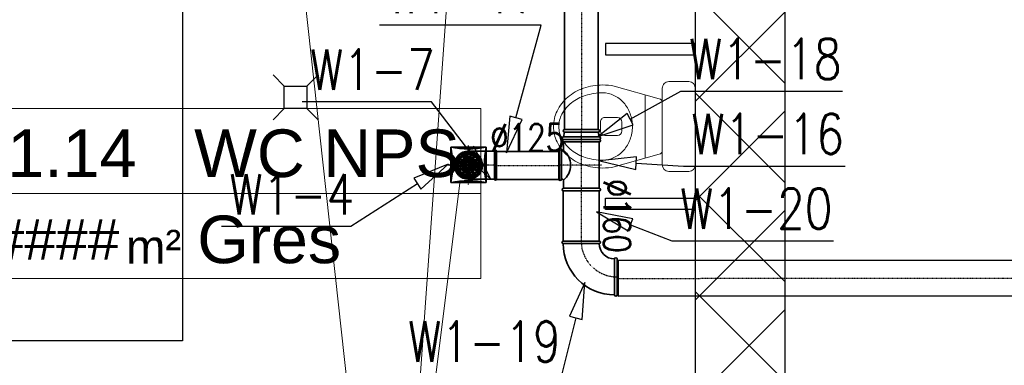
# Model space of a CAD drawing. Header units: millimetres. Extents: x 2263 to 12009, y 1338 to 5538.
# Tile 19 of 78: x 4752 to 5190, y 2583 to 2737. Entities that reach past the tile are written whole.
import ezdxf
from ezdxf.enums import TextEntityAlignment as Align

# ---------------------------------------------------------------- set-up
doc = ezdxf.new("R2010")
doc.units = ezdxf.units.MM
doc.linetypes.add('CENTER', pattern=[0.55, 0.37, -0.06, 0.06, -0.06])
doc.linetypes.add('HIDDEN', pattern=[0.125, 0.085, -0.04])
for name, color, linetype, lineweight in [('A_opisy', 81, 'Continuous', 13), ('A_sanitarka', 140, 'Continuous', 13), ('A_ściany istniejące hatch', 82, 'Continuous', 9), ('kontury', 118, 'Continuous', 0), ('sanitarka', 140, 'Continuous', 13), ('WEN_W1-_ZLICZAC', 140, 'Continuous', 35)]:
    doc.layers.add(name, color=color, linetype=linetype, lineweight=lineweight)
for name, color, linetype in [('Konstrukcja - Ściany zew', 7, 'Continuous'), ('WEN_W1-_ATRYBUT', 6, 'Continuous'), ('WEN_W1-_OSIE', 2, 'CENTER')]:
    doc.layers.add(name, color=color, linetype=linetype)
doc.styles.get("Standard").update_dxf_attribs({"font": 'arial.ttf'})
doc.styles.add('STYL_WENTYLE', font='romans.shx', dxfattribs={"width": 0.8})

# ---------------------------------------------------------------- blocks, each defined once
blk = doc.blocks.new('miska wc2')
at = {"layer": 'sanitarka'}
for p, q in [((11.85, 20), (2.85, 20)), ((11.85, 20), (2.85, 20)), ((16.11, 12.39), (36.08, 17.97)), ((16.11, 12.39), (36.08, 17.97)), ((0, 17), (0, -17)), ((0, 17), (0, -17)), ((14.7, -17), (14.7, 17)), ((14.7, -17), (14.7, 17)), ((22.3, 14.12), (22.3, -14.12)), ((14.7, 10.46), (14.7, -10.46)), ((14.7, 10.46), (14.7, -10.46)), ((32.75, -2), (32.75, 2)), ((34.65, 4), (40.35, 4)), ((42.25, 2), (42.25, -2)), ((40.35, -4), (34.65, -4)), ((36.08, -17.97), (16.11, -12.39)), ((36.08, -17.97), (16.11, -12.39)), ((2.85, -20), (11.85, -20)), ((2.85, -20), (11.85, -20))]:
    blk.add_line(p, q, dxfattribs=at)
at = {"layer": 'sanitarka', "extrusion": (0, 0, -1)}
for centre, major_axis, start_param, end_param in [((2.85, 17), (0, 3), -1.570796, 0), ((2.85, 17), (0, 3), -1.570796, 0), ((11.85, 17), (0, 3), 0, 1.570796), ((11.85, 17), (0, 3), 0, 1.570796), ((41.3, -10.01), (0, 28.51), -0.193886, 0), ((41.3, -10.01), (0, 28.51), -0.193886, 0), ((41.3, -10.01), (0, 28.51), 0, 0.321605), ((41.3, -10.01), (0, 28.51), 0, 0.321605), ((41.69, 0.98), (0, 14.1), -0.819867, -0.417686), ((41.3, 1.91), (0, 13.09), -0.417686, 0), ((41.3, -12.92), (0, 27.92), 0, 0.294283), ((43.13, -6.57), (0, 21.29), 0.294283, 0.631691), ((42.85, -5.11), (0, 23.34), 0.321605, 0.677386), ((42.85, -5.11), (0, 23.34), 0.321605, 0.677386), ((16.6, 10.46), (0, 2), -1.570796, -0.259108), ((16.6, 10.46), (0, 2), -1.570796, -0.259108), ((42.3, 0.39), (0, 14.98), -1.201895, -0.819867), ((45.92, -2.55), (0, 16.3), 0.631691, 1.055683), ((45.23, -1.99), (0, 19.34), 0.677386, 1.095246), ((45.23, -1.99), (0, 19.34), 0.677386, 1.095246), ((43.25, 0), (0, 16.05), -1.570796, -1.201895), ((50.21, 0), (0, 11.13), 1.055683, 1.570796), ((48.9, 0), (0, 15), 1.095246, 1.570796), ((48.9, 0), (0, 15), 1.095246, 1.570796), ((34.65, 2), (0, 2), -1.570796, 0), ((40.35, 2), (0, 2), 0, 1.570796), ((43.25, 0), (0, 16.05), -1.939697, -1.570796), ((34.65, -2), (0, 2), 3.141593, 4.712389), ((40.35, -2), (0, 2), 1.570796, 3.141593), ((50.21, 0), (0, 11.13), 1.570796, 2.08591), ((48.9, 0), (0, 15), 1.570796, 2.046347), ((48.9, 0), (0, 15), 1.570796, 2.046347), ((42.3, -0.39), (0, 14.98), -2.321725, -1.939697), ((45.92, 2.55), (0, 16.3), 2.08591, 2.509902), ((45.23, 1.99), (0, 19.34), 2.046347, 2.464206), ((45.23, 1.99), (0, 19.34), 2.046347, 2.464206), ((16.6, -10.46), (0, 2), -2.882484, -1.570796), ((16.6, -10.46), (0, 2), -2.882484, -1.570796), ((41.69, -0.98), (0, 14.1), -2.723906, -2.321725), ((43.13, 6.57), (0, 21.29), 2.509902, 2.84731), ((42.85, 5.11), (0, 23.34), 2.464206, 2.819987), ((42.85, 5.11), (0, 23.34), 2.464206, 2.819987), ((2.85, -17), (0, 3), 3.141593, 4.712389), ((2.85, -17), (0, 3), 3.141593, 4.712389), ((11.85, -17), (0, 3), 1.570796, 3.141593), ((11.85, -17), (0, 3), 1.570796, 3.141593), ((41.3, -1.91), (0, 13.09), 3.141593, 3.559279), ((41.3, 12.92), (0, 27.92), 2.84731, 3.141593), ((41.3, 10.01), (0, 28.51), 2.819987, 3.141593), ((41.3, 10.01), (0, 28.51), 2.819987, 3.141593), ((41.3, 10.01), (0, 28.51), 3.141593, 3.335479), ((41.3, 10.01), (0, 28.51), 3.141593, 3.335479)]:
    blk.add_ellipse(centre, major_axis=major_axis, ratio=0.95, start_param=start_param, end_param=end_param, dxfattribs=at)
blk = doc.blocks.new('*U116')
blk.add_line((63.81, 50), (63.81, 0))
for points in [[(151.66, 25), (-1.61, 25), (-1.61, 50), (151.66, 50)], [(63.81, 0), (-1.61, 0), (-1.61, 50), (63.81, 50)], [(-1.61, 0), (151.66, 0), (151.66, 25), (-1.61, 25)]]:
    blk.add_lwpolyline(points, close=True)
at = {"insert": (47.18, 14.33), "char_height": 10, "attachment_point": 1}
blk.add_mtext_dynamic_manual_height_columns('m²', width=64.8418, gutter_width=75, heights=[0], dxfattribs=at)
blk.add_attdef('NR', text='', height=14).set_placement((31.28, 36.87), align=Align.MIDDLE_CENTER)
for tag, p in [('NAZWA_POM.', (67.28, 36.87)), ('WYKOŃCZENIE', (68.18, 11.5))]:
    blk.add_attdef(tag, text='', height=14).set_placement(p, align=Align.MIDDLE_LEFT)
blk.add_attdef('POW', text='', height=14).set_placement((41.48, 11.5), align=Align.MIDDLE_RIGHT)
blk = doc.blocks.new('SILENT_12')
for p, q in [((-0.5, -0.5), (-0.5, 0.5)), ((-0.5, 0.5), (0.5, 0.5)), ((-0.28, 0.211), (-0.204, 0.287)), ((-0.204, 0.287), (-0.176, 0.247)), ((-0.178, 0.302), (-0.079, 0.343)), ((-0.178, 0.302), (-0.153, 0.262)), ((-0.079, 0.343), (-0.068, 0.295)), ((-0.065, 0.283), (-0.052, 0.225)), ((-0.049, 0.347), (0.058, 0.347)), ((-0.049, 0.347), (-0.041, 0.3)), ((-0.039, 0.288), (-0.029, 0.229)), ((0.048, 0.286), (0.038, 0.228)), ((0.058, 0.347), (0.05, 0.299)), ((0.074, 0.281), (0.061, 0.223)), ((0.087, 0.339), (0.077, 0.293)), ((0.087, 0.339), (0.187, 0.298)), ((0.187, 0.298), (0.161, 0.257)), ((0.211, 0.28), (0.183, 0.242)), ((0.211, 0.28), (0.287, 0.204)), ((0.5, -0.5), (0.5, 0.5)), ((-0.347, -0.049), (-0.347, 0.058)), ((-0.347, 0.058), (-0.299, 0.05)), ((-0.339, 0.087), (-0.298, 0.187)), ((-0.339, 0.087), (-0.293, 0.077)), ((-0.298, 0.187), (-0.257, 0.161)), ((-0.286, 0.048), (-0.228, 0.038)), ((-0.281, 0.074), (-0.223, 0.061)), ((-0.28, 0.211), (-0.242, 0.183)), ((-0.246, 0.154), (-0.196, 0.122)), ((-0.231, 0.176), (-0.182, 0.142)), ((-0.216, 0.036), (-0.171, 0.028)), ((-0.211, 0.059), (-0.167, 0.049)), ((-0.186, 0.116), (-0.148, 0.091)), ((-0.173, 0.135), (-0.135, 0.109)), ((-0.169, 0.236), (-0.134, 0.188)), ((-0.161, 0.026), (-0.125, 0.02)), ((-0.156, 0.046), (-0.12, 0.038)), ((-0.146, 0.251), (-0.114, 0.201)), ((-0.139, 0.086), (-0.108, 0.066)), ((-0.128, 0.178), (-0.102, 0.141)), ((-0.127, 0.103), (-0.096, 0.081)), ((-0.108, 0.191), (-0.083, 0.152)), ((-0.096, 0.132), (-0.074, 0.102)), ((-0.078, 0.143), (-0.058, 0.112)), ((-0.05, 0.213), (-0.04, 0.169)), ((-0.038, 0.159), (-0.03, 0.123)), ((-0.027, 0.218), (-0.019, 0.173)), ((-0.017, 0.162), (-0.011, 0.126)), ((0.026, 0.161), (0.02, 0.125)), ((0.036, 0.216), (0.028, 0.171)), ((0.046, 0.156), (0.038, 0.12)), ((0.059, 0.211), (0.049, 0.167)), ((0.086, 0.139), (0.066, 0.108)), ((0.103, 0.127), (0.081, 0.096)), ((0.116, 0.186), (0.091, 0.148)), ((0.132, 0.096), (0.102, 0.074)), ((0.135, 0.173), (0.109, 0.135)), ((0.143, 0.078), (0.112, 0.058)), ((0.154, 0.246), (0.122, 0.196)), ((0.159, 0.038), (0.123, 0.03)), ((0.162, 0.017), (0.126, 0.011)), ((0.178, 0.128), (0.141, 0.102)), ((0.176, 0.231), (0.142, 0.182)), ((0.191, 0.108), (0.152, 0.083)), ((0.213, 0.05), (0.169, 0.04)), ((0.218, 0.027), (0.173, 0.019)), ((0.236, 0.169), (0.188, 0.134)), ((0.251, 0.146), (0.201, 0.114)), ((0.283, 0.065), (0.225, 0.052)), ((0.288, 0.039), (0.229, 0.029)), ((0.287, 0.204), (0.247, 0.176)), ((0.302, 0.178), (0.262, 0.153)), ((0.343, 0.079), (0.295, 0.068)), ((0.347, 0.049), (0.3, 0.041)), ((0.302, 0.178), (0.343, 0.079)), ((0.347, 0.049), (0.347, -0.058)), ((-0.347, -0.049), (-0.3, -0.041)), ((-0.343, -0.079), (-0.295, -0.068)), ((-0.302, -0.178), (-0.343, -0.079)), ((-0.302, -0.178), (-0.262, -0.153)), ((-0.288, -0.039), (-0.229, -0.029)), ((-0.287, -0.204), (-0.247, -0.176)), ((-0.211, -0.28), (-0.287, -0.204)), ((-0.283, -0.065), (-0.225, -0.052)), ((-0.251, -0.146), (-0.201, -0.114)), ((-0.236, -0.169), (-0.188, -0.134)), ((-0.218, -0.027), (-0.173, -0.019)), ((-0.213, -0.05), (-0.169, -0.04)), ((-0.211, -0.28), (-0.183, -0.242)), ((-0.191, -0.108), (-0.152, -0.083)), ((-0.187, -0.298), (-0.161, -0.257)), ((-0.178, -0.128), (-0.141, -0.102)), ((-0.176, -0.231), (-0.142, -0.182)), ((-0.162, -0.017), (-0.126, -0.011)), ((-0.159, -0.038), (-0.123, -0.03)), ((-0.154, -0.246), (-0.122, -0.196)), ((-0.143, -0.078), (-0.112, -0.058)), ((-0.135, -0.173), (-0.109, -0.135)), ((-0.132, -0.096), (-0.102, -0.074)), ((-0.116, -0.186), (-0.091, -0.148)), ((-0.103, -0.127), (-0.081, -0.096)), ((-0.086, -0.139), (-0.066, -0.108)), ((-0.074, -0.281), (-0.061, -0.223)), ((-0.059, -0.211), (-0.049, -0.167)), ((-0.048, -0.286), (-0.038, -0.228)), ((-0.046, -0.156), (-0.038, -0.12)), ((-0.036, -0.216), (-0.028, -0.171)), ((-0.026, -0.161), (-0.02, -0.125)), ((0.017, -0.162), (0.011, -0.126)), ((0.027, -0.218), (0.019, -0.173)), ((0.039, -0.288), (0.029, -0.229)), ((0.038, -0.159), (0.03, -0.123)), ((0.05, -0.213), (0.04, -0.169)), ((0.065, -0.283), (0.052, -0.225)), ((0.078, -0.143), (0.058, -0.112)), ((0.096, -0.132), (0.074, -0.102)), ((0.108, -0.191), (0.083, -0.152)), ((0.127, -0.103), (0.096, -0.081)), ((0.128, -0.178), (0.102, -0.141)), ((0.139, -0.086), (0.108, -0.066)), ((0.146, -0.251), (0.114, -0.201)), ((0.156, -0.046), (0.12, -0.038)), ((0.161, -0.026), (0.125, -0.02)), ((0.169, -0.236), (0.134, -0.188)), ((0.173, -0.135), (0.135, -0.109)), ((0.186, -0.116), (0.148, -0.091)), ((0.178, -0.302), (0.153, -0.262)), ((0.211, -0.059), (0.167, -0.049)), ((0.216, -0.036), (0.171, -0.028)), ((0.204, -0.287), (0.176, -0.247)), ((0.231, -0.176), (0.182, -0.142)), ((0.246, -0.154), (0.196, -0.122)), ((0.28, -0.211), (0.204, -0.287)), ((0.281, -0.074), (0.223, -0.061)), ((0.286, -0.048), (0.228, -0.038)), ((0.28, -0.211), (0.242, -0.183)), ((0.298, -0.187), (0.257, -0.161)), ((0.339, -0.087), (0.293, -0.077)), ((0.339, -0.087), (0.298, -0.187)), ((0.347, -0.058), (0.299, -0.05)), ((-0.5, -0.5), (0.5, -0.5)), ((-0.087, -0.339), (-0.187, -0.298)), ((-0.087, -0.339), (-0.077, -0.293)), ((-0.058, -0.347), (-0.05, -0.299)), ((0.049, -0.347), (-0.058, -0.347)), ((0.049, -0.347), (0.041, -0.3)), ((0.079, -0.343), (0.068, -0.295)), ((0.178, -0.302), (0.079, -0.343))]:
    blk.add_line(p, q)
for radius in [0.369, 0.362, 0.303, 0.29, 0.231, 0.219, 0.174, 0.163, 0.126, 0.117, 0.0831, 0.0769, 0.0381, 0.0283]:
    blk.add_circle((0, 0), radius)
for centre, start, end in [((0, 2.836), 257.9209, 282.0791), ((-2.836, 0), 347.9209, 12.0791), ((2.836, 0), 167.9209, 192.0791), ((0, -2.836), 77.9209, 102.0791)]:
    blk.add_arc(centre, 2.389, start, end)
blk = doc.blocks.new('SILENT-100-12V_12')
at = {"linetype": 'HIDDEN'}
blk.add_circle((0, 0), 50, dxfattribs=at)
for p in [(-86.9, 0), (0, 0)]:
    blk.add_point(p)
at = {"layer": 'WEN_W1-_OSIE'}
for p, q in [((0, -86.9), (0, 86.9)), ((-86.9, 0), (86.9, 0))]:
    blk.add_line(p, q, dxfattribs=at)
at = {"xscale": 158, "yscale": 158, "zscale": 158}
blk.add_blockref('SILENT_12', (0, 0), dxfattribs=at)
at = {"layer": 'WEN_W1-_ATRYBUT', "style": 'STYL_WENTYLE', "width": 0.8, "flags": 8}
blk.add_attdef('WENTYLE', text='', height=180, dxfattribs=at).set_placement((0, 0), align=Align.BOTTOM_LEFT)
blk = doc.blocks.new('TPCL-SI160125_13')
blk.add_line((-103.3, -180), (103.3, -180))
for points in [[(62.5, 0), (-62.5, 0, 1), (-62.5, -11.2), (62.5, -11.2, 1)], [(-114.5, -180), (-114.5, -20, -1), (-103.3, -20), (-103.3, -180, -1)], [(114.5, -180), (114.5, -20, 1), (103.3, -20), (103.3, -180, 1)]]:
    blk.add_lwpolyline(points, format="xyb", close=True)
for points in [[(-103.3, -20), (-67.3, -20, 0.414214), (-62.5, -15.2), (-62.5, -11.2)], [(-67.3, -20, 0.475483), (67.3, -20, 0.475483)], [(103.3, -20), (67.3, -20, -0.414214), (62.5, -15.2), (62.5, -11.2)]]:
    blk.add_lwpolyline(points, format="xyb")
for p in [(0, 0), (-114.5, -100), (114.5, -100)]:
    blk.add_point(p)
at = {"layer": 'WEN_W1-_OSIE'}
for p, q in [((0, -190), (0, 0)), ((-114.5, -100), (114.5, -100))]:
    blk.add_line(p, q, dxfattribs=at)
at = {"layer": 'WEN_W1-_ATRYBUT', "style": 'STYL_WENTYLE', "width": 0.8, "flags": 8}
blk.add_attdef('WENTYLE', text='', height=180, dxfattribs=at).set_placement((0, -100), align=Align.BOTTOM_LEFT)
blk = doc.blocks.new('BPL-SI12590_13')
for p, q in [((-62.5, 8.75), (-62.5, 125)), ((62.5, 8.75), (62.5, 125))]:
    blk.add_line(p, q)
blk.add_lwpolyline([(62.5, 0), (-62.5, 0, -1), (-62.5, 8.75), (62.5, 8.75, -1)], format="xyb", close=True)
blk.add_circle((0, 125), 62.5)
blk.add_point((0, 0))
at = {"layer": 'WEN_W1-_OSIE'}
for p, q in [((0, 0), (0, 192.5)), ((-67.5, 125), (67.5, 125))]:
    blk.add_line(p, q, dxfattribs=at)
at = {"layer": 'WEN_W1-_ATRYBUT', "style": 'STYL_WENTYLE', "width": 0.8, "flags": 8}
blk.add_attdef('WENTYLE', text='', height=180, dxfattribs=at).set_placement((62.5, 0), align=Align.BOTTOM_LEFT)
blk = doc.blocks.new('SR-C125_288-7992235046_14')
blk.add_lwpolyline([(0, -62.5), (0, 62.5), (288.8, 62.5), (288.8, -62.5)], close=True)
for p in [(0, 0), (288.8, 0)]:
    blk.add_point(p)
at = {"layer": 'WEN_W1-_OSIE'}
blk.add_line((0, 0), (288.8, 0), dxfattribs=at)
at = {"layer": 'WEN_W1-_ATRYBUT', "style": 'STYL_WENTYLE', "width": 0.8, "flags": 8}
blk.add_attdef('WENTYLE', text='', height=180, dxfattribs=at).set_placement((144.4, 0), align=Align.BOTTOM_LEFT)
at = {"layer": 'WEN_W1-_OSIE', "color": 3, "style": 'STYL_WENTYLE', "width": 0.8, "flags": 8}
blk.add_attdef('FI_KANALU', text='', height=120, dxfattribs=at).set_placement((144.4, 125), align=Align.MIDDLE_CENTER)
blk = doc.blocks.new('RSCLL-SI160150_11')
for p, q in [((11.2, 80), (32.8, 75)), ((32.8, -75), (11.2, -80))]:
    blk.add_line(p, q)
for points in [[(0, 80), (0, -80, 1), (11.2, -80), (11.2, 80, 1)], [(44, -75), (44, 75, 1), (32.8, 75), (32.8, -75, 1)]]:
    blk.add_lwpolyline(points, format="xyb", close=True)
for p in [(0, 0), (44, 0)]:
    blk.add_point(p)
at = {"layer": 'WEN_W1-_OSIE'}
blk.add_line((0, 0), (44, 0), dxfattribs=at)
at = {"layer": 'WEN_W1-_ATRYBUT', "style": 'STYL_WENTYLE', "width": 0.8, "flags": 8}
blk.add_attdef('WENTYLE', text='', height=180, dxfattribs=at).set_placement((0, 0), align=Align.BOTTOM_LEFT)
blk = doc.blocks.new('SR-C150_1871-9102497541_14')
blk.add_lwpolyline([(0, -75), (0, 75), (1871.9, 75), (1871.9, -75)], close=True)
for p in [(0, 0), (1871.9, 0)]:
    blk.add_point(p)
at = {"layer": 'WEN_W1-_OSIE'}
blk.add_line((0, 0), (1871.9, 0), dxfattribs=at)
at = {"layer": 'WEN_W1-_ATRYBUT', "style": 'STYL_WENTYLE', "width": 0.8, "flags": 8}
blk.add_attdef('WENTYLE', text='', height=180, dxfattribs=at).set_placement((936, 0), align=Align.BOTTOM_LEFT)
at = {"layer": 'WEN_W1-_OSIE', "color": 3, "style": 'STYL_WENTYLE', "width": 0.8, "flags": 8}
blk.add_attdef('FI_KANALU', text='', height=120, dxfattribs=at).set_placement((936, 150), align=Align.MIDDLE_CENTER)
blk = doc.blocks.new('BPL-SI16090_12')
for points in [[(160, 80), (160, 240, 1), (148.8, 240), (148.8, 80, 1)], [(80, 0), (-80, 0, -1), (-80, 11.2), (80, 11.2, -1)]]:
    blk.add_lwpolyline(points, format="xyb", close=True)
for radius in [228.8, 68.8]:
    blk.add_arc((148.8, 11.2), radius, 90, 180)
for p in [(160, 160), (0, 0)]:
    blk.add_point(p)
at = {"layer": 'WEN_W1-_OSIE'}
blk.add_arc((160, 0), 160, 90, 180, dxfattribs=at)
at = {"layer": 'WEN_W1-_ATRYBUT', "style": 'STYL_WENTYLE', "width": 0.8, "flags": 8}
blk.add_attdef('WENTYLE', text='', height=180, dxfattribs=at).set_placement((-660.6, 0), align=Align.BOTTOM_LEFT)
blk = doc.blocks.new('SR-C160_12024-4073182513_14')
blk.add_lwpolyline([(0, -80), (0, 80), (12024.4, 80), (12024.4, -80)], close=True)
blk.add_point((0, 0))
at = {"layer": 'WEN_W1-_OSIE'}
blk.add_line((0, 0), (12024.4, 0), dxfattribs=at)
at = {"layer": 'WEN_W1-_ATRYBUT', "style": 'STYL_WENTYLE', "width": 0.8, "flags": 8}
blk.add_attdef('WENTYLE', text='', height=180, dxfattribs=at).set_placement((6012.2, 0), align=Align.BOTTOM_LEFT)
at = {"layer": 'WEN_W1-_OSIE', "color": 3, "style": 'STYL_WENTYLE', "width": 0.8, "flags": 8}
blk.add_attdef('FI_KANALU', text='', height=120, dxfattribs=at).set_placement((6012.2, 160), align=Align.MIDDLE_CENTER)
blk = doc.blocks.new('SR-C160_223-3119303470_14')
blk.add_lwpolyline([(0, -80), (0, 80), (223.3, 80), (223.3, -80)], close=True)
for p in [(0, 0), (223.3, 0)]:
    blk.add_point(p)
at = {"layer": 'WEN_W1-_OSIE'}
blk.add_line((0, 0), (223.3, 0), dxfattribs=at)
at = {"layer": 'WEN_W1-_ATRYBUT', "style": 'STYL_WENTYLE', "width": 0.8, "flags": 8}
blk.add_attdef('WENTYLE', text='', height=180, dxfattribs=at).set_placement((111.7, 0), align=Align.BOTTOM_LEFT)
at = {"layer": 'WEN_W1-_OSIE', "color": 3, "style": 'STYL_WENTYLE', "width": 0.8, "flags": 8}
blk.add_attdef('FI_KANALU', text='', height=120, dxfattribs=at).set_placement((111.7, 160), align=Align.MIDDLE_CENTER)

msp = doc.modelspace()

# ---------------------------------------------------------------- hatches: boundary and pattern name
at = {"layer": 'A_ściany istniejące hatch', "linetype": 'ByBlock', "lineweight": 25}
h = msp.add_hatch(dxfattribs=at)
h.set_pattern_fill('NET', color=0, scale=250, angle=45)
h.set_pattern_definition([(45, (37537.47, -788.94), (-22.097087, 22.097087), []), (135, (37537.47, -788.94), (-22.097087, -22.097087), [])])
h.paths.add_polyline_path([(5550.83871, 4367.38309), (5592.83871, 4367.38308), (5592.83871, 4105.38308), (5802.83871, 4105.38308), (5802.83871, 4063.38308), (5550.83871, 4063.38308)], flags=16)
h.paths.add_polyline_path([(6144.84036, 4091.38308), (6144.84036, 4031.38308), (6024.83871, 4031.38308), (6024.83871, 3871.38308), (5964.83871, 3871.38308), (5964.83871, 4063.38308), (5922.83871, 4063.38308), (5922.83871, 4105.38308), (5926.83871, 4105.38308), (5926.83871, 4764.38308), (5592.83871, 4764.38308), (5592.83871, 4718.38308), (5550.83871, 4718.38308), (5550.83871, 4808.38308), (6008.83871, 4808.38308), (6008.8387, 4764.38308), (5970.83871, 4764.38308), (5970.83871, 4091.38308)], flags=17)
h.paths.add_polyline_path([(6748.83871, 4091.38308), (6890.83871, 4091.38308), (6890.83871, 4153.38308), (6934.83871, 4153.38308), (6934.83871, 3868.38309), (6874.83871, 3868.38309), (6874.83871, 4031.38308), (6748.83871, 4031.38308)], flags=17)
h.paths.add_polyline_path([(6791.83871, 3211.38308), (6874.83871, 3211.38308), (6874.83871, 3326.38309), (6934.83871, 3326.38309), (6934.83871, 3153.38308), (6874.83871, 3153.38308), (6874.83871, 3186.38308), (6791.83871, 3186.38308)], flags=17)
h.paths.add_polyline_path([(6434.83871, 3781.38308), (6464.83871, 3781.38308), (6464.83871, 3751.38308), (6434.83871, 3751.38308)], flags=17)
h.paths.add_polyline_path([(6434.83871, 3487.38308), (6464.83871, 3487.38308), (6464.83871, 3517.38308), (6434.83871, 3517.38308)], flags=17)
h.paths.add_polyline_path([(5946.83871, 1941.38308), (6006.83871, 1941.38308), (6006.83871, 1781.38308), (6244.83871, 1781.38308), (6244.83871, 1961.38308), (6304.83871, 1961.38308), (6304.83871, 1781.38308), (6874.83871, 1781.38308), (6874.83871, 1931.38308), (6934.83871, 1931.38308), (6934.83871, 1721.38308), (5946.83871, 1721.38308)])
h.paths.add_polyline_path([(3464.83871, 5091.38308), (3677.83871, 5091.38309), (3677.8387, 5185.4173), (3702.8387, 5185.4173), (3702.8387, 5066.38308), (3464.83871, 5066.38308)], flags=17)
h.paths.add_polyline_path([(4097.83871, 5065.72859), (4132.83871, 5065.72859), (4132.83871, 5185.4173), (4097.83871, 5185.4173)], flags=17)
h.paths.add_polyline_path([(4387.83871, 3241.38308), (4457.83869, 3241.38308), (4457.83869, 3181.38308), (4387.83871, 3181.38308)], flags=17)
h.paths.add_polyline_path([(4797.83871, 3241.38308), (4867.83871, 3241.38308), (4867.83871, 3181.38308), (4797.83871, 3181.38308)], flags=17)
h.paths.add_polyline_path([(5238.83871, 3241.38308), (5306.83869, 3241.38308), (5306.83869, 3181.38308), (5238.83871, 3181.38308)], flags=17)
h.paths.add_polyline_path([(5441.83871, 3241.38308), (5522.83869, 3241.38308), (5522.83869, 3181.38308), (5441.83871, 3181.38308)], flags=17)
h.paths.add_polyline_path([(6024.83871, 3741.38308), (5964.83871, 3741.38308), (5964.83871, 3665.38308), (6024.83871, 3665.38308)], flags=17)
h.paths.add_polyline_path([(5592.83871, 4588.38308), (5550.83871, 4588.38308), (5550.83871, 4497.38309), (5592.83871, 4497.38309)], flags=16)
h.paths.add_polyline_path([(6138.83871, 4808.38308), (6272.83871, 4808.38308), (6272.83871, 4764.38308), (6138.83871, 4764.38308)], flags=17)
h.paths.add_polyline_path([(6890.83871, 4488.38309), (6934.83871, 4488.38309), (6934.83871, 4563.38308), (6890.83871, 4563.38308)], flags=17)
h.paths.add_polyline_path([(6890.83871, 4283.38308), (6934.83871, 4283.38308), (6934.83871, 4358.38308), (6890.83871, 4358.38308)], flags=17)
h.paths.add_polyline_path([(6874.83871, 3662.38309), (6934.83871, 3662.38309), (6934.83871, 3738.38309), (6874.83871, 3738.38309)], flags=17)
h.paths.add_polyline_path([(6874.83871, 3456.38309), (6934.83871, 3456.38309), (6934.83871, 3532.38309), (6874.83871, 3532.38309)], flags=17)
h.paths.add_polyline_path([(6874.83871, 2948.38309), (6934.83871, 2948.38309), (6934.83871, 3023.38308), (6874.83871, 3023.38308)], flags=17)
h.paths.add_polyline_path([(6874.83871, 2743.38309), (6934.83871, 2743.38309), (6934.83871, 2818.38308), (6874.83871, 2818.38308)], flags=17)
h.paths.add_polyline_path([(6874.83871, 2271.38309), (6934.83871, 2271.38309), (6934.83871, 2341.38308), (6874.83871, 2341.38308)], flags=17)
h.paths.add_polyline_path([(6934.83871, 2066.38308), (6874.83871, 2066.38308), (6874.83871, 2136.38308), (6934.83871, 2136.38308)], flags=17)
h.paths.add_polyline_path([(5649.83871, 2181.38308), (5719.83871, 2181.38308), (5719.83871, 2121.38308), (5649.83871, 2121.38308)], flags=17)
h.paths.add_polyline_path([(5444.83871, 2121.38308), (5514.83871, 2121.38308), (5514.83871, 2181.38308), (5444.83871, 2181.38308)], flags=17)
h.paths.add_polyline_path([(5239.83871, 2181.38308), (5309.83871, 2181.38308), (5309.83871, 2121.38308), (5239.83871, 2121.38308)], flags=17)
h.paths.add_polyline_path([(4982.83871, 2121.38308), (5104.83869, 2121.38308), (5104.83869, 2181.38308), (4982.83871, 2181.38308)], flags=17)
h.paths.add_polyline_path([(4777.83871, 2181.38308), (4847.83871, 2181.38308), (4847.83871, 2121.38308), (4777.83871, 2121.38308)], flags=17)
h.paths.add_polyline_path([(4572.83871, 2121.38308), (4642.83871, 2121.38308), (4642.83871, 2181.38308), (4572.83871, 2181.38308)], flags=17)
h.paths.add_polyline_path([(4367.83871, 2181.38308), (4437.83871, 2181.38308), (4437.83871, 2121.38308), (4367.83871, 2121.38308)], flags=17)
h.paths.add_polyline_path([(6256.83871, 2181.38308), (6170.33871, 2181.38308), (6170.35412, 2121.38308), (6244.83871, 2121.38308), (6244.83871, 2071.38308), (6304.83871, 2071.38308), (6304.83871, 2314.88308), (6256.83871, 2314.88308)], flags=17)
h.paths.add_polyline_path([(6060.33871, 2181.38308), (6060.35412, 2121.38308), (6006.83871, 2121.38308), (6006.83871, 2081.38308), (5946.83871, 2081.38308), (5946.83871, 2121.38308), (5854.83871, 2121.38308), (5854.83871, 2181.38308)], flags=17)
h.paths.add_polyline_path([(4072.83871, 2075.38308), (4132.83871, 2075.38308), (4132.83871, 2121.38308), (4232.83871, 2121.38308), (4232.83869, 2181.38308), (4072.83871, 2181.38308)], flags=17)
h.paths.add_polyline_path([(5862.83871, 3241.38308), (5964.83871, 3241.38308), (5964.83871, 3535.38308), (6024.83871, 3535.38308), (6024.83871, 3211.38308), (6041.83871, 3211.38308), (6041.83871, 3186.38308), (6024.83871, 3186.38308), (6024.83871, 2831.38308), (6051.83871, 2831.38308), (6051.83871, 2751.38308), (6024.83871, 2751.38308), (6024.83871, 2531.38308), (5849.33871, 2531.38308), (5849.33871, 2579.38308), (5984.83871, 2579.38308), (5984.83871, 3181.38308), (5862.83871, 3181.38308)], flags=17)
h.paths.add_polyline_path([(5657.83871, 3241.38308), (5727.83871, 3241.38308), (5727.83871, 3181.38308), (5694.83871, 3181.38308), (5694.83871, 3015.38308), (5662.83871, 3015.38309), (5662.83871, 3181.38308), (5657.83871, 3181.38308)], flags=17)
h.paths.add_polyline_path([(5415.83871, 2579.38308), (5662.83871, 2579.38308), (5662.83871, 2729.38309), (5694.83871, 2729.38309), (5694.83871, 2579.38308), (5739.33871, 2579.38308), (5739.33871, 2531.38308), (5415.83871, 2531.38308)], flags=17)
h.paths.add_polyline_path([(4426.83871, 2579.38308), (4426.83871, 2531.38308), (4666.83871, 2531.38308), (4666.83871, 2579.38308), (4662.83871, 2579.38308), (4662.83871, 2671.38308), (4634.83871, 2671.38308), (4634.83871, 2579.38308)], flags=17)
h.paths.add_polyline_path([(4072.83871, 3272.38308), (4132.83871, 3272.38308), (4132.83871, 3241.38308), (4252.83871, 3241.38308), (4252.83869, 3181.38308), (4112.83871, 3181.38308), (4112.83871, 2579.38308), (4316.83871, 2579.38308), (4316.83871, 2531.38308), (4072.83871, 2531.38308)], flags=17)
h.paths.add_polyline_path([(4132.83871, 3568.79816), (4072.83871, 3568.79816), (4072.83871, 3412.3831), (4132.83871, 3412.3831)], flags=17)
h.paths.add_polyline_path([(4132.83871, 3783.35665), (4072.83871, 3783.35665), (4072.83871, 3703.79816), (4132.83871, 3703.79816)], flags=17)
h.paths.add_polyline_path([(4132.83871, 3998.38308), (4072.83871, 3998.38308), (4072.83871, 3918.35666), (4132.83871, 3918.35666)], flags=17)
h.paths.add_polyline_path([(4132.83871, 4318.38308), (4072.83871, 4318.38308), (4072.83871, 4133.38308), (4132.83871, 4133.38308)], flags=17)
h.paths.add_polyline_path([(4132.83871, 4523.38308), (4072.83871, 4523.38308), (4072.83871, 4453.3831), (4132.83871, 4453.3831)], flags=17)
h.paths.add_polyline_path([(4132.83871, 4738.38308), (4072.83871, 4738.38308), (4072.83871, 4658.38308), (4132.83871, 4658.38308)], flags=17)
h.paths.add_polyline_path([(3082.83871, 4463.49943), (3022.83871, 4463.49943), (3022.83871, 4533.47941), (3082.83871, 4533.47941), (3082.83871, 4535.38308), (3542.83871, 4535.38308), (3542.83871, 4525.38308), (3511.73871, 4525.38308), (3511.73871, 4449.38308), (3496.73871, 4449.38308), (3496.73871, 4525.38308), (3240.83871, 4525.38308), (3240.83871, 4510.37993), (3233.83871, 4510.37993), (3233.83871, 4525.38308), (3082.83871, 4525.38308)])
h.paths.add_polyline_path([(3082.83871, 4408.38308), (3082.83871, 4415.38308), (3233.83871, 4415.38308), (3233.83871, 4420.37993), (3240.83871, 4420.37993), (3240.83871, 4397.90202), (3233.83871, 4397.90202), (3233.83871, 4408.38308)], flags=17)
h.paths.add_polyline_path([(3022.83871, 4328.49943), (3082.83871, 4328.49943), (3082.83871, 4298.38308), (3233.83871, 4298.38308), (3233.83871, 4307.90202), (3240.83871, 4307.90202), (3240.83871, 4298.38308), (3496.73871, 4298.38308), (3496.73871, 4354.38308), (3511.73871, 4354.38308), (3511.73871, 4298.38308), (3539.83871, 4298.38308), (3539.83871, 4283.38308), (3082.83871, 4283.38308), (3082.83871, 4258.01945), (3022.83871, 4258.01945)])
h.paths.add_polyline_path([(3022.83871, 4128.01945), (3082.83871, 4128.01945), (3082.83871, 4083.38308), (3674.83871, 4083.38308), (3674.83871, 4100.64844), (3722.83871, 4100.64844), (3722.83871, 3771.38225), (3674.83871, 3771.38225), (3674.83871, 4043.38308), (3082.83871, 4043.38308), (3082.83871, 3965.51194), (3022.83871, 3965.51194)])
h.paths.add_polyline_path([(3022.83871, 3625.53195), (3082.83871, 3625.53195), (3082.83871, 3603.38308), (3674.83871, 3603.38308), (3674.83871, 3661.38225), (3722.83871, 3661.38225), (3722.83871, 3264.38225), (3674.83871, 3264.38225), (3674.83871, 3578.38308), (3082.83871, 3578.38308), (3082.83871, 3555.31567), (3022.83871, 3555.31567)])
h.paths.add_polyline_path([(3022.83871, 3211.185), (3082.83871, 3211.185), (3082.83871, 3141.38308), (3674.83871, 3141.38308), (3674.83871, 3154.38225), (3722.83871, 3154.38225), (3722.83871, 3095.74402), (3674.83871, 3095.74402), (3674.83871, 3098.38308), (3082.83871, 3098.38308), (3082.83871, 3046.185), (3022.83871, 3046.185)])
h.paths.add_polyline_path([(3022.83871, 2911.185), (3082.83871, 2911.185), (3082.83871, 2856.60282), (3141.83871, 2856.60282), (3141.83871, 2998.3005), (3151.20249, 2998.3005), (3151.20249, 2992.3005), (3147.83871, 2992.3005), (3147.83871, 2856.60282), (3244.83871, 2856.60282), (3244.83871, 2992.3005), (3240.20249, 2992.3005), (3240.20249, 2998.3005), (3255.38391, 2998.3005), (3255.38391, 2992.3005), (3250.83871, 2992.3005), (3250.83871, 2856.60282), (3347.83871, 2856.60282), (3347.83871, 2992.3005), (3344.38391, 2992.3005), (3344.38391, 2998.3005), (3353.83871, 2998.3005), (3353.83871, 2963.3005), (3358.01039, 2963.3005), (3358.01039, 2957.3005), (3353.83871, 2957.3005), (3353.83871, 2856.60282), (3521.83871, 2856.60282), (3521.83871, 2957.3005), (3447.0104, 2957.3005), (3447.01039, 2963.3005), (3527.83871, 2963.3005), (3527.83871, 2856.60282), (3674.83871, 2856.60282), (3674.83871, 2985.74402), (3722.83871, 2985.74402), (3722.83871, 2838.88915), (3674.83871, 2838.88915), (3674.83871, 2841.60282), (3527.83871, 2841.60282), (3527.83871, 2799.30282), (3521.83871, 2799.30282), (3521.83871, 2841.60282), (3082.83871, 2841.60282), (3022.83871, 2841.60282)])
h.paths.add_polyline_path([(3022.83871, 3760.53195), (3082.83871, 3760.53195), (3082.83871, 3830.51194), (3022.83871, 3830.51194)])
h.paths.add_polyline_path([(3022.83871, 3346.185), (3082.83871, 3346.185), (3082.83871, 3420.31567), (3022.83871, 3420.31567)], flags=17)
h.paths.add_polyline_path([(3022.83871, 2636.62284), (3082.83871, 2636.62284), (3082.83871, 2706.60282), (3022.83871, 2706.60282)], flags=17)
h.paths.add_polyline_path([(3022.83871, 2431.64285), (3022.83871, 2501.62284), (3082.83871, 2501.62284), (3082.83871, 2491.62284), (3129.83871, 2491.62284), (3129.83871, 2662.60284), (3141.04943, 2662.60284), (3141.04943, 2656.60284), (3135.83871, 2656.60284), (3135.83871, 2491.62284), (3234.83871, 2491.62284), (3234.83871, 2656.60284), (3230.04943, 2656.60284), (3230.04943, 2662.60284), (3245.35057, 2662.60284), (3245.35057, 2656.60284), (3240.83871, 2656.60284), (3240.83871, 2491.62284), (3337.83871, 2491.62284), (3337.83871, 2656.60284), (3334.35057, 2656.60284), (3334.35056, 2662.60284), (3348.38391, 2662.60284), (3348.38391, 2656.60284), (3343.83871, 2656.60284), (3343.83871, 2491.62284), (3440.83871, 2491.62284), (3440.83871, 2656.60284), (3437.38391, 2656.60284), (3437.38391, 2662.60284), (3440.83871, 2662.60284), (3440.83871, 2706.60282), (3521.83871, 2706.60282), (3521.83871, 2710.30282), (3527.83871, 2710.30282), (3527.83871, 2696.27529), (3521.83871, 2696.27529), (3521.83871, 2700.60282), (3446.83871, 2700.60282), (3446.83871, 2491.62284), (3521.83871, 2491.62284), (3521.83871, 2607.27528), (3527.83871, 2607.27529), (3527.83871, 2491.62284), (3674.83871, 2491.62284), (3674.83871, 2728.88915), (3722.83871, 2728.88915), (3722.83871, 2295.08308), (3674.83871, 2295.08308), (3674.83871, 2476.62284), (3527.83871, 2476.62284), (3527.83871, 2379.11333), (3521.83871, 2379.11333), (3521.83871, 2476.62284), (3446.83871, 2476.62284), (3446.83871, 2283.78308), (3521.83871, 2283.78308), (3521.83871, 2290.11333), (3527.83871, 2290.11333), (3527.83871, 2274.08309), (3521.83871, 2274.08308), (3521.83871, 2277.78308), (3440.83871, 2277.78308), (3440.83871, 2351.38308), (3437.38391, 2351.38308), (3437.38391, 2357.38308), (3440.83871, 2357.38308), (3440.83871, 2476.62284), (3343.83871, 2476.62284), (3343.83871, 2357.38308), (3348.38391, 2357.38308), (3348.38391, 2351.38308), (3334.35057, 2351.38308), (3334.35057, 2357.38308), (3337.83871, 2357.38308), (3337.83871, 2476.62284), (3240.83871, 2476.62284), (3240.83871, 2357.38308), (3245.35057, 2357.38308), (3245.35057, 2351.38308), (3230.04943, 2351.38308), (3230.04943, 2357.38308), (3234.83871, 2357.38308), (3234.83871, 2476.62284), (3135.83871, 2476.62284), (3135.83871, 2357.38308), (3141.04943, 2357.38308), (3141.04943, 2351.38308), (3129.83871, 2351.38308), (3129.83871, 2476.62284), (3082.83871, 2476.62284), (3082.83871, 2431.64285)])
h.paths.add_polyline_path([(3142.83871, 2040.38308), (3082.83871, 2040.38308), (3082.83871, 2121.38308), (3022.83871, 2121.38308), (3022.83871, 2296.64285), (3082.83871, 2296.64285), (3082.83871, 2181.38308), (3521.83871, 2181.38308), (3521.83871, 2185.08308), (3527.83871, 2185.08309), (3527.83871, 2181.38308), (3674.83871, 2181.38308), (3674.83871, 2185.08308), (3722.83871, 2185.08308), (3722.83871, 2130.38309), (3697.83871, 2130.38308), (3697.83871, 2141.38308), (3527.83871, 2141.38308), (3527.83871, 2136.64285), (3521.83871, 2136.64285), (3521.83871, 2141.38308), (3337.83871, 2141.38308), (3337.83871, 2101.12992), (3312.83871, 2101.12992), (3312.83871, 2141.38308), (3142.83871, 2141.38308)])
h.paths.add_polyline_path([(3142.83871, 1791.38308), (3142.83871, 1830.38308), (3082.83871, 1830.38308), (3082.83871, 1731.38308), (4132.83871, 1731.38308), (4132.83871, 1935.38308), (4072.83871, 1935.38308), (4072.83871, 1791.38308)])
edge = h.paths.add_edge_path()
edge.add_line((6402.83871, 4808.38308), (6402.8387, 4764.38308))
edge.add_line((6402.8387, 4764.38308), (6440.83871, 4764.38308))
edge.add_line((6440.83871, 4764.38308), (6440.83871, 4614.38308))
edge.add_line((6440.83871, 4614.38308), (6467.83871, 4614.38308))
edge.add_line((6467.83871, 4614.38308), (6467.83871, 4764.38308))
edge.add_line((6467.83871, 4764.38308), (6890.83871, 4764.38308))
edge.add_line((6890.83871, 4764.38308), (6890.83871, 4693.38308))
edge.add_line((6890.83871, 4693.38308), (6934.83871, 4693.38308))
edge.add_line((6934.83871, 4693.38308), (6934.83871, 4808.38308))
edge.add_line((6934.83871, 4808.38308), (6402.83871, 4808.38313))
edge.add_line((3067.83871, 5185.4173), (3102.83871, 5185.4173))
edge.add_line((3102.83871, 5185.4173), (3102.83871, 5091.38309))
edge.add_line((3102.83871, 5091.38309), (3284.83871, 5091.38309))
edge.add_line((3284.83871, 5091.38309), (3284.83871, 5066.38308))
edge.add_line((3284.83871, 5066.38308), (3067.83871, 5066.38308))
edge.add_line((3067.83871, 5066.38308), (3067.83871, 5185.4173))
edge.add_line((4662.83871, 2781.38308), (4634.83871, 2781.38308))
edge.add_line((4634.83871, 2781.38308), (4634.83871, 3066.38308))
edge.add_line((4634.83871, 3066.38308), (4662.83871, 3066.38308))
edge.add_line((4662.83871, 3066.38308), (4662.83871, 2986.40213))
edge.add_line((4662.83871, 2986.40213), (4662.83871, 2894.77453))
edge.add_line((4662.83871, 2894.77453), (4662.83871, 2791.38308))
edge.add_line((4662.83871, 2791.38308), (4662.83869, 2781.38308))
edge.add_line((3972.83871, 5063.38308), (4132.83871, 5063.38308))
edge.add_line((4132.83871, 5063.38308), (4132.83871, 4873.38308))
edge.add_line((4132.83871, 4873.38308), (4072.83871, 4873.38308))
edge.add_line((4072.83871, 4873.38308), (4072.83871, 5003.38308))
edge.add_line((4072.83871, 5003.38308), (3972.83871, 5003.38308))
edge.add_line((3972.83871, 5003.38308), (3972.8387, 5063.38308))
edge.add_line((3464.83871, 5063.38308), (3822.83871, 5063.38308))
edge.add_line((3822.83871, 5063.38308), (3822.83871, 5003.38308))
edge.add_line((3822.83871, 5003.38308), (3722.83871, 5003.38308))
edge.add_line((3722.83871, 5003.38308), (3722.83871, 4210.64844))
edge.add_line((3722.83871, 4210.64844), (3674.83871, 4210.64844))
edge.add_line((3674.83871, 4210.64844), (3674.83871, 4283.38308))
edge.add_line((3674.83871, 4283.38308), (3634.83871, 4283.38308))
edge.add_line((3634.83871, 4283.38308), (3634.83871, 4298.38308))
edge.add_line((3634.83871, 4298.38308), (3674.83871, 4298.38308))
edge.add_line((3674.83871, 4298.38308), (3674.83871, 5003.38308))
edge.add_line((3674.83871, 5003.38308), (3464.83871, 5003.38308))
edge.add_line((3464.83871, 5003.38308), (3464.83871, 5063.38308))
edge.add_line((3312.83871, 2001.12992), (3337.83871, 2001.12992))
edge.add_line((3337.83871, 2001.12992), (3337.83871, 1966.38308))
edge.add_line((3337.83871, 1966.38308), (3697.83871, 1966.38308))
edge.add_line((3697.83871, 1966.38308), (3697.83871, 2032.41525))
edge.add_line((3697.83871, 2032.41525), (3722.83871, 2032.41525))
edge.add_line((3722.83871, 2032.41525), (3722.83871, 1961.38308))
edge.add_line((3722.83871, 1961.38308), (3392.83871, 1961.38308))
edge.add_line((3392.83871, 1961.38308), (3392.83871, 1941.38308))
edge.add_line((3392.83871, 1941.38308), (3312.83871, 1941.38308))
edge.add_line((3312.83871, 1941.38308), (3312.83871, 2001.12992))
h.paths.add_polyline_path([(5092.83871, 3066.38308), (5052.83871, 3066.38308), (5052.83871, 2579.38308), (4776.83871, 2579.38308), (4776.83871, 2531.38308), (5305.83871, 2531.38308), (5305.83871, 2579.38308), (5092.83871, 2579.38308)], flags=17)
h.paths.add_polyline_path([(5052.83871, 3166.38308), (5092.83871, 3166.38308), (5092.83871, 3181.38308), (5103.83871, 3181.38308), (5103.83871, 3241.38308), (5002.83871, 3241.38308), (5002.83871, 3181.38308), (5052.83871, 3181.38308)], flags=17)
h.paths.add_polyline_path([(6573.83871, 4031.38308), (6319.84036, 4031.38308), (6319.84036, 4091.38308), (6440.83871, 4091.38308), (6440.83871, 4164.38309), (6467.83871, 4164.38309), (6467.83871, 4091.38308), (6573.83871, 4091.38308)], flags=17)
h.paths.add_polyline_path([(6362.33489, 2788.38308), (6372.33489, 2788.38308), (6372.33489, 2803.38308), (6362.33489, 2803.38308)], flags=17)
h.paths.add_polyline_path([(6452.33489, 2960.38308), (6467.33489, 2960.38308), (6467.33489, 3186.38308), (6507.83871, 3186.38308), (6507.83871, 3211.38308), (6151.83871, 3211.38308), (6151.83871, 3186.38308), (6212.83871, 3186.38308), (6212.83871, 2960.38308), (6230.83871, 2960.38308), (6230.83871, 2970.38308), (6222.83871, 2970.38308), (6222.83871, 3186.38308), (6362.33489, 3186.38308), (6362.33489, 2970.38308), (6315.8387, 2970.38308), (6315.8387, 2960.38308), (6377.33489, 2960.38308), (6377.33489, 2970.38308), (6372.33489, 2970.38308), (6372.33489, 3186.38308), (6457.33489, 3186.38308), (6457.33489, 2970.38308), (6452.33489, 2970.38308)], flags=17)
h.paths.add_polyline_path([(6222.83871, 2803.38308), (6212.83871, 2803.38308), (6212.83871, 2579.38308), (6154.83871, 2579.38308), (6154.83871, 2531.38308), (6256.83871, 2531.38308), (6256.83871, 2424.88308), (6304.83871, 2424.88308), (6304.83871, 2531.38308), (6874.83871, 2531.38308), (6874.83871, 2476.38309), (6934.83871, 2476.38308), (6934.83871, 2613.38308), (6874.83871, 2613.38308), (6874.83871, 2579.38308), (6372.33489, 2579.38308), (6372.33489, 2688.38308), (6362.33489, 2688.38308), (6362.33489, 2579.38308), (6222.83871, 2579.38308)], flags=17)
h.paths.add_polyline_path([(3022.83871, 4873.4594), (3082.83871, 4873.4594), (3082.83871, 5003.38308), (3284.8387, 5003.38308), (3284.8387, 5063.38308), (3022.83871, 5063.38308)])
h.paths.add_polyline_path([(3082.83871, 4738.4594), (3022.83871, 4738.4594), (3022.83871, 4668.47941), (3082.83871, 4668.47941)])

# ---------------------------------------------------------------- linework, layer by layer
at = {"layer": 'A_opisy', "color": 0, "linetype": 'ByBlock', "lineweight": 25, "ltscale": 3}
msp.add_lwpolyline([(4674.44286, 2743.99444), (4824.44286, 2743.99444), (4824.44286, 2593.99444), (4674.44286, 2593.99444)], close=True, dxfattribs=at)
at = {"layer": 'A_sanitarka', "color": 0, "linetype": 'ByBlock', "lineweight": 25}
for p, q in [((4864.83429, 2712.32551), (4869.83429, 2707.32551)), ((4884.83429, 2712.32551), (4879.83429, 2707.32551)), ((4869.83429, 2697.32551), (4864.83429, 2692.32551)), ((4879.83429, 2697.32551), (4884.83429, 2692.32551))]:
    msp.add_line(p, q, dxfattribs=at)
for points in [[(5012.83871, 2726.30595), (5012.83871, 2721.30595), (5052.83871, 2721.30595), (5052.83871, 2726.30595)], [(4869.83429, 2707.32551), (4879.83429, 2707.32551), (4879.83429, 2697.32551), (4869.83429, 2697.32551)], [(5012.83871, 2652.46022), (5012.83871, 2657.46022), (5052.83871, 2657.46022), (5052.83871, 2652.46022)]]:
    msp.add_lwpolyline(points, close=True, dxfattribs=at)
at = {"layer": 'Konstrukcja - Ściany zew', "color": 0, "linetype": 'ByBlock', "lineweight": 25}
for p, q in [((5092.83871, 2579.38308), (5092.83871, 3066.38308)), ((5052.83871, 2779.38308), (5052.83871, 2579.38308))]:
    msp.add_line(p, q, dxfattribs=at)
at = {"layer": 'kontury'}
for p, q in [((4917.40134, 2394.6289), (4955.58003, 2933.69482)), ((4858.86036, 2931.15216), (4917.40134, 2394.6289))]:
    msp.add_line(p, q, dxfattribs=at)
msp.add_lwpolyline([(4947.9448, 2664.16186), (4914.85627, 2399.71423)], dxfattribs=at)
at = {"layer": 'WEN_W1-_ATRYBUT'}
for points in [[(4972.9614, 2693.28103), (4970.18226, 2694.03652), (4968.71179, 2677.64835), (4975.74055, 2692.52554), (4972.9614, 2693.28103), (4984.16747, 2734.5038), (4912.16747, 2734.5038)], [(5023.80814, 2692.66252), (5022.42494, 2695.18862), (5009.59884, 2684.88203), (5025.19133, 2690.13643), (5023.80814, 2692.66252), (5046.45169, 2705.0613), (5118.45169, 2705.0613)], [(4951.94037, 2678.72562), (4949.65916, 2676.96765), (4961.82896, 2665.89379), (4954.22159, 2680.48359), (4951.94037, 2678.72562), (4935.30476, 2700.31267), (4877.70476, 2700.31267)], [(5026.51376, 2673.06304), (5026.70454, 2675.93671), (5010.34934, 2674.1362), (5026.32298, 2670.18936), (5026.51376, 2673.06304), (5047.52542, 2671.66807), (5119.52542, 2671.66807)], [(4929.12641, 2663.90145), (4930.68376, 2661.47884), (4942.75361, 2672.66156), (4927.56905, 2666.32406), (4929.12641, 2663.90145), (4899.40486, 2644.79525), (4841.80486, 2644.79525)], [(5023.96327, 2645.56585), (5024.99957, 2648.25295), (5008.84834, 2651.39498), (5022.92698, 2642.87875), (5023.96327, 2645.56585), (5042.44254, 2638.43924), (5114.44254, 2638.43924)], [(4999.64444, 2604.19621), (5002.43747, 2603.49379), (5003.59553, 2619.907), (4996.85141, 2604.89862), (4999.64444, 2604.19621), (4993.367, 2579.2351), (4921.367, 2579.2351)]]:
    msp.add_lwpolyline(points, dxfattribs=at)

# ---------------------------------------------------------------- block references
at = {"layer": 'A_opisy', "color": 0, "linetype": 'ByBlock', "lineweight": 25}
ref = msp.add_blockref('*U116', (4727.95795, 2621.72551), dxfattribs=dict(at, xscale=1.512, yscale=1.512, zscale=1.512))
ref.add_attrib('NR', '1.14', dxfattribs={"layer": '0', "height": 21.168}).set_placement((4775.24733, 2677.47857), align=Align.MIDDLE_CENTER)
ref.add_attrib('NAZWA_POM.', 'WC NPS', dxfattribs={"layer": '0', "height": 21.168}).set_placement((4829.68401, 2677.47857), align=Align.MIDDLE_LEFT)
ref.add_attrib('POW.', '####', dxfattribs={"layer": '0', "height": 18.144}).set_placement((4796.37512, 2639.11726), align=Align.MIDDLE_RIGHT)
ref.add_attrib('WYKOŃCZENIE', 'Gres', dxfattribs={"layer": '0', "height": 21.168}).set_placement((4831.04368, 2639.10953), align=Align.MIDDLE_LEFT)
at = {"layer": 'A_sanitarka', "color": 0, "linetype": 'ByBlock', "lineweight": 25, "rotation": 180}
msp.add_blockref('miska wc2', (5052.83871, 2689.38308), dxfattribs=at)
at = {"layer": 'WEN_W1-_ZLICZAC'}
ref = msp.add_blockref('SR-C150_1871-9102497541_14', (5002.10435, 2875.21701), dxfattribs=dict(at, xscale=0.09999999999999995, yscale=0.09999999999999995, zscale=0.09999999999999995, rotation=270.005727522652))
ref.add_attrib('WENTYLE', 'W1-15', dxfattribs={"layer": 'WEN_W1-_ATRYBUT', "height": 18, "style": 'STYL_WENTYLE', "width": 0.8, "flags": 8}).set_placement((5038.01454, 2766.68908), align=Align.BOTTOM_LEFT)
ref.add_attrib('FI_KANALU', '%%c150', dxfattribs={"layer": 'WEN_W1-_OSIE', "color": 3, "height": 12, "rotation": 270.0057275, "style": 'STYL_WENTYLE', "width": 0.8, "flags": 8}).set_placement((5017.11371, 2781.623), align=Align.MIDDLE_CENTER)
ref = msp.add_blockref('SR-C125_288-7992235046_14', (4963.52506, 2672.05434), dxfattribs=dict(at, xscale=0.1, yscale=0.1, zscale=0.1))
ref.add_attrib('WENTYLE', 'W1-17', dxfattribs={"layer": 'WEN_W1-_ATRYBUT', "height": 18, "style": 'STYL_WENTYLE', "width": 0.8, "flags": 8}).set_placement((4915.76747, 2734.5038), align=Align.BOTTOM_LEFT)
ref.add_attrib('FI_KANALU', '%%c125', dxfattribs={"layer": 'WEN_W1-_OSIE', "color": 3, "height": 12, "style": 'STYL_WENTYLE', "width": 0.8, "flags": 8}).set_placement((4977.96502, 2684.55434), align=Align.MIDDLE_CENTER)
ref = msp.add_blockref('RSCLL-SI160150_11', (5002.12306, 2683.62599), dxfattribs=dict(at, xscale=0.1, yscale=0.1, zscale=0.1, rotation=90))
ref.add_attrib('WENTYLE', 'W1-18', dxfattribs={"layer": 'WEN_W1-_ATRYBUT', "height": 18, "style": 'STYL_WENTYLE', "width": 0.8, "flags": 8}).set_placement((5050.05169, 2705.0613), align=Align.BOTTOM_LEFT)
ref = msp.add_blockref('BPL-SI12590_13', (4964.30568, 2672.15182), dxfattribs=dict(at, xscale=0.1, yscale=0.1, zscale=0.1, rotation=90))
ref.add_attrib('WENTYLE', 'W1-7', dxfattribs={"layer": 'WEN_W1-_ATRYBUT', "height": 18, "style": 'STYL_WENTYLE', "width": 0.8, "flags": 8}).set_placement((4881.30476, 2700.31267), align=Align.BOTTOM_LEFT)
ref = msp.add_blockref('TPCL-SI160125_13', (4992.08546, 2672.18775), dxfattribs=dict(at, xscale=0.1, yscale=0.1, zscale=0.1, rotation=90))
ref.add_attrib('WENTYLE', 'W1-16', dxfattribs={"layer": 'WEN_W1-_ATRYBUT', "height": 18, "style": 'STYL_WENTYLE', "width": 0.8, "flags": 8}).set_placement((5051.12542, 2671.66807), align=Align.BOTTOM_LEFT)
ref = msp.add_blockref('SILENT-100-12V_12', (4951.83382, 2672.3099), dxfattribs=dict(at, xscale=0.1, yscale=0.1, zscale=0.1))
ref.add_attrib('WENTYLE', 'W1-4', dxfattribs={"layer": 'WEN_W1-_ATRYBUT', "height": 18, "style": 'STYL_WENTYLE', "width": 0.8, "flags": 8}).set_placement((4845.40486, 2644.79525), align=Align.BOTTOM_LEFT)
ref = msp.add_blockref('SR-C160_223-3119303470_14', (5002.0002, 2660.72847), dxfattribs=dict(at, xscale=0.1, yscale=0.1, zscale=0.1, rotation=270.0556443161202))
ref.add_attrib('WENTYLE', 'W1-20', dxfattribs={"layer": 'WEN_W1-_ATRYBUT', "height": 18, "style": 'STYL_WENTYLE', "width": 0.8, "flags": 8}).set_placement((5046.04254, 2638.43924), align=Align.BOTTOM_LEFT)
ref.add_attrib('FI_KANALU', '%%c160', dxfattribs={"layer": 'WEN_W1-_OSIE', "color": 3, "height": 12, "rotation": 270.0556443, "style": 'STYL_WENTYLE', "width": 0.8, "flags": 8}).set_placement((5018.01103, 2649.57842), align=Align.MIDDLE_CENTER)
at = {"layer": 'WEN_W1-_ZLICZAC', "xscale": 0.09999999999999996, "yscale": 0.09999999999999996, "zscale": 0.09999999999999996, "rotation": 0.008046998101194}
msp.add_blockref('SR-C160_12024-4073182513_14', (5018.49852, 2621.76815), dxfattribs=at)
at = {"layer": 'WEN_W1-_ZLICZAC'}
ref = msp.add_blockref('BPL-SI16090_12', (5018.02188, 2622.39729), dxfattribs=dict(at, xscale=0.1, yscale=0.1, zscale=0.1, rotation=90))
ref.add_attrib('WENTYLE', 'W1-19', dxfattribs={"layer": 'WEN_W1-_ATRYBUT', "height": 18, "style": 'STYL_WENTYLE', "width": 0.8, "flags": 8}).set_placement((4924.967, 2579.2351), align=Align.BOTTOM_LEFT)

doc.saveas('drawing.dxf')
